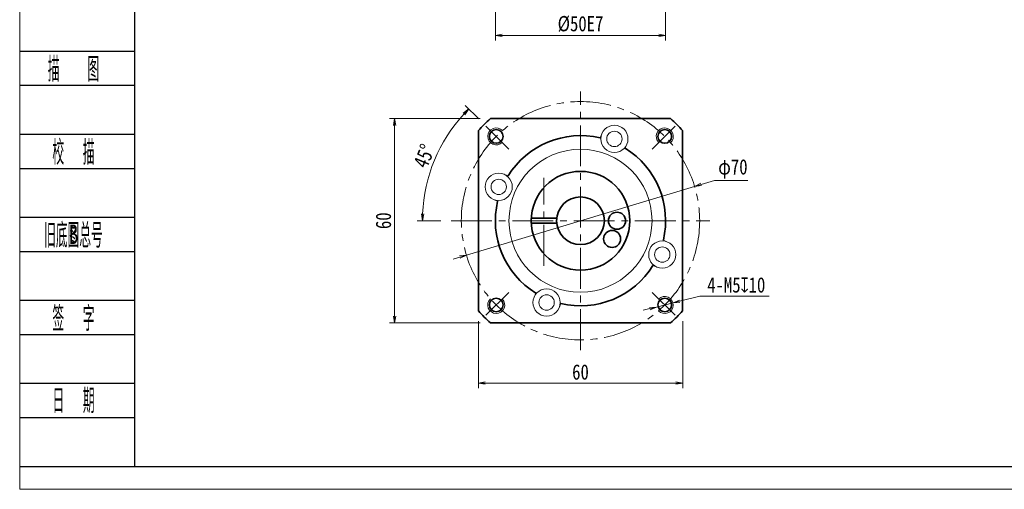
# Model space of a CAD drawing. Header units: millimetres. Extents: x -9 to 572, y -18 to 383.
# Tile 1 of 9: x -6 to 283, y -18 to 120. Entities that reach past the tile are written whole.
import ezdxf
from ezdxf.enums import TextEntityAlignment as Align

# ---------------------------------------------------------------- set-up
doc = ezdxf.new("R2010")
doc.units = ezdxf.units.MM
doc.linetypes.add('点画线', pattern=[18, 12, -2, 2, -2])
doc.layers.add('2细线层', color=4, linetype='Continuous')
doc.layers.add('6文字层', color=3, linetype='Continuous')
for name, color, linetype, lineweight in [('EB0_1', 7, 'Continuous', 35), ('中心线层', 1, '点画线', 18), ('图框_外框线', 7, 'Continuous', 18), ('尺寸线层', 3, 'Continuous', 18), ('粗实线层', 7, 'Continuous', 35), ('细实线层', 7, 'Continuous', 18)]:
    doc.layers.add(name, color=color, linetype=linetype, lineweight=lineweight)
doc.styles.add('PC_TEXTSTYLE', font='ISOCP.SHX', dxfattribs={"width": 0.707, "bigfont": 'GBCBIG.SHX'})
doc.styles.get("Standard").update_dxf_attribs({"font": 'SimSun.ttf'})
doc.styles.add('宋体', font='SimSun.ttf', dxfattribs={"width": 0.8})
doc.dimstyles.new('A水平标注$0', dxfattribs={"dimtxt": 3.5, "dimasz": 2, "dimexe": 1.5, "dimexo": 3, "dimgap": 1.1, "dimtad": 1, "dimtoh": 1, "dimdec": 4, "dimdsep": 46, "dimtxsty": '宋体', "dimblk": 'OPEN', "dimcen": 3, "dimclrd": 3, "dimclre": 3, "dimclrt": 6, "dimadec": 0, "dimazin": 0, "dimtm": 1e-09, "dimtfac": 1, "dimtdec": 4, "dimtix": 1, "dimtmove": 0, "dimatfit": 3, "dimldrblk": 'OPEN', "dimfxl": 0, "dimlwd": 13, "dimlwe": 13, "dimarcsym": 0})
doc.dimstyles.new('D直径标注φ25', dxfattribs={"dimtxt": 3.5, "dimasz": 2, "dimexe": 1, "dimexo": 3, "dimtad": 1, "dimtoh": 1, "dimdec": 1, "dimdsep": 46, "dimtxsty": '宋体', "dimblk": 'OPEN', "dimcen": 3, "dimclrd": 3, "dimclre": 3, "dimclrt": 130, "dimadec": 0, "dimazin": 0, "dimtm": 1e-09, "dimtfac": 1, "dimtdec": 1, "dimtmove": 0, "dimatfit": 0, "dimldrblk": 'OPEN', "dimfxl": 0, "dimlwd": 13, "dimlwe": 13, "dimarcsym": 0})
doc.dimstyles.new('螺孔(M8-7H)', dxfattribs={"dimtxt": 3.5, "dimasz": 2, "dimexe": 1.25, "dimexo": 3, "dimtad": 1, "dimtoh": 1, "dimdec": 4, "dimdsep": 46, "dimtxsty": '宋体', "dimblk": 'OPEN', "dimcen": 3, "dimclrd": 3, "dimclre": 3, "dimclrt": 2, "dimadec": 0, "dimazin": 0, "dimtm": 1e-09, "dimtfac": 1, "dimtdec": 4, "dimtmove": 0, "dimatfit": 3, "dimldrblk": 'OPEN', "dimfxl": 0, "dimlwd": 9, "dimlwe": 9, "dimarcsym": 0})

# ---------------------------------------------------------------- blocks, each defined once
blk = doc.blocks.new('_Open')
at = {"color": 0, "linetype": 'ByBlock', "lineweight": -2}
for p, q in [((-1, 0.17), (0, 0)), ((-1, -0.17), (0, 0)), ((0, 0), (-1, 0))]:
    blk.add_line(p, q, dxfattribs=at)
blk = doc.blocks.new('*D28')
at = {"layer": 'Defpoints', "color": 0, "transparency": 16777216}
for p in [(132.22, 91), (104.06, 31), (132.22, 31)]:
    blk.add_point(p, dxfattribs=at)
at = {"layer": '尺寸线层', "color": 3, "lineweight": 13, "transparency": 16777216}
for p, q in [((129.22, 91), (102.56, 91)), ((104.06, 89), (104.06, 33)), ((129.22, 31), (102.56, 31))]:
    blk.add_line(p, q, dxfattribs=at)
at = {"layer": '尺寸线层', "color": 3, "lineweight": 13, "transparency": 16777216, "xscale": 2, "yscale": 2, "zscale": 2}
for p, rotation in [((104.06, 91), 90), ((104.06, 31), 270)]:
    blk.add_blockref('_Open', p, dxfattribs=dict(at, rotation=rotation))
at = {"layer": '尺寸线层', "color": 6, "transparency": 16777216, "insert": (100.81, 61), "char_height": 4.5, "attachment_point": 5, "rotation": 90, "style": '宋体', "bg_fill": 3, "box_fill_scale": 1.1, "bg_fill_color": 256, "bg_fill_true_color": 13158600, "bg_fill_transparency": 0}
blk.add_mtext('60', dxfattribs=at)
blk = doc.blocks.new('*D29')
at = {"layer": 'Defpoints', "color": 0, "transparency": 16777216}
for p in [(130.9, 88.78), (118.48, 84.21), (137.64, 82.04), (120.68, 61), (196.68, 61)]:
    blk.add_point(p, dxfattribs=at)
at = {"layer": '尺寸线层', "color": 3, "lineweight": 13, "transparency": 16777216}
for p, q in [((128.78, 90.9), (124.79, 94.88)), ((117.68, 61), (110.76, 61))]:
    blk.add_line(p, q, dxfattribs=at)
blk.add_arc((158.68, 61), 46.42, 137.4688, 177.5312, dxfattribs=at)
at = {"layer": '尺寸线层', "color": 3, "lineweight": 13, "transparency": 16777216, "xscale": 2, "yscale": 2, "zscale": 2}
for p, rotation in [((125.85, 93.82), 46.23442076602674), ((112.26, 61), 268.7655792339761)]:
    blk.add_blockref('_Open', p, dxfattribs=dict(at, rotation=rotation))
at = {"layer": '尺寸线层', "color": 6, "transparency": 16777216, "insert": (112.79, 80.01), "char_height": 4.5, "attachment_point": 5, "rotation": 67.5, "style": '宋体', "bg_fill": 3, "box_fill_scale": 1.1, "bg_fill_color": 256, "bg_fill_true_color": 13158600, "bg_fill_transparency": 0}
blk.add_mtext('45°', dxfattribs=at)
blk = doc.blocks.new('*D30')
at = {"layer": 'Defpoints', "color": 0, "transparency": 16777216}
for p in [(192.19, 71.1), (125.16, 50.9)]:
    blk.add_point(p, dxfattribs=at)
at = {"layer": '尺寸线层', "color": 3, "lineweight": 13, "transparency": 16777216}
for p, q in [((194.1, 71.68), (198.03, 72.86)), ((198.03, 72.86), (207.82, 72.86)), ((125.16, 50.9), (192.19, 71.1)), ((123.25, 50.33), (121.33, 49.75))]:
    blk.add_line(p, q, dxfattribs=at)
at = {"layer": '尺寸线层', "color": 3, "lineweight": 13, "transparency": 16777216, "xscale": 2, "yscale": 2, "zscale": 2}
for p, rotation in [((192.19, 71.1), 196.7681111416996), ((125.16, 50.9), 16.7681111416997)]:
    blk.add_blockref('_Open', p, dxfattribs=dict(at, rotation=rotation))
at = {"layer": '尺寸线层', "color": 130, "transparency": 16777216, "insert": (203.43, 76.21), "char_height": 4.5, "attachment_point": 5, "style": '宋体', "bg_fill": 3, "box_fill_scale": 1.1, "bg_fill_color": 256, "bg_fill_true_color": 13158600, "bg_fill_transparency": 0}
blk.add_mtext('φ70', dxfattribs=at)
blk = doc.blocks.new('*D41')
at = {"layer": 'Defpoints', "color": 0, "transparency": 16777216}
for p in [(128.68, 34.54), (188.68, 34.54), (188.68, 13.29)]:
    blk.add_point(p, dxfattribs=at)
at = {"layer": '尺寸线层', "color": 3, "lineweight": 13, "transparency": 16777216}
for p, q in [((128.68, 31.54), (128.68, 11.79)), ((188.68, 31.54), (188.68, 11.79)), ((130.68, 13.29), (186.68, 13.29))]:
    blk.add_line(p, q, dxfattribs=at)
at = {"layer": '尺寸线层', "color": 3, "lineweight": 13, "transparency": 16777216, "xscale": 2, "yscale": 2, "zscale": 2, "rotation": 180}
blk.add_blockref('_Open', (128.68, 13.29), dxfattribs=at)
at = {"layer": '尺寸线层', "color": 3, "lineweight": 13, "transparency": 16777216, "xscale": 2, "yscale": 2, "zscale": 2}
blk.add_blockref('_Open', (188.68, 13.29), dxfattribs=at)
at = {"layer": '尺寸线层', "color": 6, "transparency": 16777216, "insert": (158.68, 16.54), "char_height": 4.5, "attachment_point": 5, "style": '宋体', "bg_fill": 3, "box_fill_scale": 1.1, "bg_fill_color": 256, "bg_fill_true_color": 13158600, "bg_fill_transparency": 0}
blk.add_mtext('60', dxfattribs=at)
blk = doc.blocks.new('*D42')
at = {"color": 3, "lineweight": 9, "transparency": 16777216}
for p, q in [((193.76, 38.81), (187.79, 37.33)), ((214.08, 38.81), (193.76, 38.81)), ((179.06, 35.17), (177.12, 34.69)), ((181, 35.65), (185.85, 36.85))]:
    blk.add_line(p, q, dxfattribs=at)
at = {"layer": 'Defpoints', "color": 0, "transparency": 16777216}
for p in [(181, 35.65), (185.85, 36.85)]:
    blk.add_point(p, dxfattribs=at)
at = {"color": 3, "lineweight": 9, "transparency": 16777216, "xscale": 2, "yscale": 2, "zscale": 2}
for p, rotation in [((185.85, 36.85), 193.9165912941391), ((181, 35.65), 13.91659129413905)]:
    blk.add_blockref('_Open', p, dxfattribs=dict(at, rotation=rotation))
at = {"color": 2, "transparency": 16777216, "insert": (204.42, 42.11), "char_height": 4.5, "attachment_point": 5, "style": '宋体', "bg_fill": 3, "box_fill_scale": 1.1, "bg_fill_color": 256, "bg_fill_true_color": 13158600, "bg_fill_transparency": 0}
blk.add_mtext('4-M5{\\famgdt|b0|i0|c0|p0;x}{10}', dxfattribs=at)
blk = doc.blocks.new('*D44')
at = {"layer": 'Defpoints', "color": 0, "transparency": 16777216}
for p in [(133.68, 135.66), (183.68, 135.66), (183.68, 115.43)]:
    blk.add_point(p, dxfattribs=at)
at = {"layer": '尺寸线层', "color": 3, "lineweight": 13, "transparency": 16777216}
for p, q in [((133.68, 132.66), (133.68, 113.93)), ((183.68, 132.66), (183.68, 113.93)), ((135.68, 115.43), (181.68, 115.43))]:
    blk.add_line(p, q, dxfattribs=at)
at = {"layer": '尺寸线层', "color": 3, "lineweight": 13, "transparency": 16777216, "xscale": 2, "yscale": 2, "zscale": 2, "rotation": 180}
blk.add_blockref('_Open', (133.68, 115.43), dxfattribs=at)
at = {"layer": '尺寸线层', "color": 3, "lineweight": 13, "transparency": 16777216, "xscale": 2, "yscale": 2, "zscale": 2}
blk.add_blockref('_Open', (183.68, 115.43), dxfattribs=at)
at = {"layer": '尺寸线层', "color": 6, "transparency": 16777216, "insert": (158.68, 118.79), "char_height": 4.5, "attachment_point": 5, "style": '宋体', "bg_fill": 3, "box_fill_scale": 1.1, "bg_fill_color": 257, "bg_fill_transparency": 0}
blk.add_mtext('%%C50E7', dxfattribs=at)

msp = doc.modelspace()

# ---------------------------------------------------------------- linework, layer by layer
at = {"layer": '2细线层'}
for p, q in [((-5.88138, 110.81342), (27.71018, 110.81342)), ((-5.88138, 100.76965), (27.71018, 100.76965)), ((-5.88138, 86.4214), (27.71018, 86.4214)), ((-5.88138, 76.37762), (27.71018, 76.37762)), ((-5.88138, 62.02937), (27.71018, 62.02937)), ((-5.88138, 51.9856), (27.71018, 51.9856)), ((-5.88138, 37.63735), (27.71018, 37.63735)), ((-5.88138, 27.59357), (27.71018, 27.59357)), ((-5.88138, 13.24532), (27.71018, 13.24532)), ((-5.88138, 3.20155), (27.71018, 3.20155)), ((-5.88138, -11.1467), (27.71018, -11.1467))]:
    msp.add_line(p, q, dxfattribs=at)
at = {"layer": 'EB0_1', "linetype": 'Continuous', "lineweight": 35}
for p, q in [((185.13324, 91.00112), (132.21821, 91.00112)), ((128.67572, 87.45864), (128.67572, 34.54361)), ((188.67572, 34.54361), (188.67572, 87.45864)), ((132.21821, 31.00112), (185.13324, 31.00112))]:
    msp.add_line(p, q, dxfattribs=at)
at = {"layer": 'EB0_1'}
for p, q in [((144.19513, 61.75112), (151.71602, 61.75112)), ((144.19513, 60.25112), (151.71602, 60.25112))]:
    msp.add_line(p, q, dxfattribs=at)
for centre, radius in [((158.67572, 61.00112), 14.5), ((158.67572, 61.00112), 7), ((169.39587, 61.00112), 2.5), ((167.95964, 55.64105), 2.5)]:
    msp.add_circle(centre, radius, dxfattribs=at)
for radius, start, end in [(40, 131.4096221, 138.5903779), (40, 41.4096221, 48.5903779), (25, 76.7068962, 148.2931038), (25, 346.7068962, 58.2931038), (25, 166.7068962, 238.2931038), (25, 256.7068962, 328.2931038), (40, 221.4096221, 228.5903779), (40, 311.4096221, 318.5903779)]:
    msp.add_arc((158.67572, 61.00112), radius, start, end, dxfattribs=at)
at = {"layer": '中心线层'}
for p, q in [((158.67572, 23.00112), (158.67572, 99.00112)), ((147.95558, 47.75112), (147.95558, 73.57112)), ((120.67572, 61.00112), (196.67572, 61.00112))]:
    msp.add_line(p, q, dxfattribs=at)
at = {"layer": '中心线层', "linetype": '点画线', "lineweight": 18}
for p, q in [((137.63584, 82.04101), (130.899, 88.77785)), ((179.71561, 82.04101), (186.45245, 88.77785)), ((137.63584, 39.96124), (130.899, 33.2244)), ((179.71561, 39.96124), (186.45245, 33.2244))]:
    msp.add_line(p, q, dxfattribs=at)
msp.add_circle((158.67572, 61.00112), 35, dxfattribs=at)
at = {"layer": '粗实线层'}
for centre in [(133.92699, 85.74986), (183.42446, 85.74986), (133.92699, 36.25239), (183.42446, 36.25239)]:
    msp.add_circle(centre, 2, dxfattribs=at)
at = {"layer": '粗实线层', "lineweight": 18}
for centre, start, end in [((133.92699, 85.74986), 42.9532869, 315), ((183.42446, 85.74986), 312.9532869, 225), ((133.92699, 36.25239), 132.9532869, 45), ((183.42446, 36.25239), 222.9532869, 135)]:
    msp.add_arc(centre, 2.5, start, end, dxfattribs=at)
at = {"layer": '细实线层'}
for p, q in [((164.92997, 86.55272), (164.42404, 85.33129)), ((172.32101, 83.49126), (171.81508, 82.26982)), ((136.18559, 74.64641), (137.40703, 74.14048)), ((133.12412, 67.25537), (134.34556, 66.74944)), ((184.22732, 54.74687), (183.00589, 55.25281)), ((181.16586, 47.35584), (179.94442, 47.86177)), ((145.03044, 38.51099), (145.53637, 39.73243)), ((152.42147, 35.44952), (152.92741, 36.67096))]:
    msp.add_line(p, q, dxfattribs=at)
for centre, radius in [((168.62549, 85.02199), 4), ((168.62549, 85.02199), 2.25), ((158.67572, 61.00112), 21), ((134.65486, 70.95089), 4), ((134.65486, 70.95089), 2.25), ((182.69659, 51.05135), 4), ((182.69659, 51.05135), 2.25), ((148.72595, 36.98026), 4), ((148.72595, 36.98026), 2.25)]:
    msp.add_circle(centre, radius, dxfattribs=at)

# ---------------------------------------------------------------- texts
at = {"layer": '6文字层', "color": 3, "style": 'PC_TEXTSTYLE'}
for s, width, p in [('描   图', 0.6667, (9.77487, 105.79153)), ('校  描', 0.667, (9.77487, 81.39951)), ('旧底图总号', 0.667, (9.77487, 57.00748)), ('签  字', 0.667, (9.77487, 32.61546)), ('日  期', 0.667, (9.78381, 8.36664))]:
    msp.add_text(s, height=7.174125, dxfattribs=dict(at, width=width)).set_placement(p, align=Align.MIDDLE)
at = {"layer": '6文字层', "width": 0.707}
msp.add_text('B', height=5.7393, dxfattribs=at).set_placement((9.77487, 57.00748), align=Align.MIDDLE)

# ---------------------------------------------------------------- next in the draw order: dimensions: what is measured, and where the dimension line sits
at = {"layer": '尺寸线层'}
dim = msp.add_linear_dim(base=(104.05749, 31.00112), p1=(132.21821, 91.00112), p2=(132.21821, 31.00112), angle=270, dimstyle='A水平标注$0', override={"dimtxt": 4.5, "dimgap": 1, "dimblk": 'Open', "dimtfill": 1, "dimtfillclr": 256}, dxfattribs=at)
dim.commit()
dim.dimension.update_dxf_attribs({"geometry": '*D28', "text_midpoint": (100.80749, 61.00112)})

# ---------------------------------------------------------------- next in the draw order: dimensions: what is measured, and where the dimension line sits
dim = msp.add_angular_dim_2l(base=(118.47595, 84.21048), line1=((137.63584, 82.04101), (130.899, 88.77785)), line2=((120.67572, 61.00112), (196.67572, 61.00112)), dimstyle='A水平标注$0', override={"dimtxt": 4.5, "dimgap": 1, "dimblk": 'Open', "dimtfill": 1, "dimtfillclr": 256}, dxfattribs=at)
dim.commit()
dim.dimension.update_dxf_attribs({"geometry": '*D29', "text_midpoint": (112.78782, 80.00851)})

# ---------------------------------------------------------------- next in the draw order: dimensions: what is measured, and where the dimension line sits
dim = msp.add_diameter_dim_2p(p1=(125.16392, 50.90366), p2=(192.18753, 71.09859), dimstyle='D直径标注φ25', override={"dimtxt": 4.5, "dimgap": 1, "dimpost": 'φ<>'}, dxfattribs=at)
dim.commit()
dim.dimension.update_dxf_attribs({"geometry": '*D30', "text_midpoint": (203.42572, 72.85938), "dimtype": 163})

# ---------------------------------------------------------------- next in the draw order: linework, layer by layer
at = {"layer": '图框_外框线', "color": 3}
msp.add_lwpolyline([(-6.01385, -17.89151), (560.54985, -17.89151), (560.54985, 382.74997), (-6.01385, 382.74997)], close=True, dxfattribs=at)
at = {"layer": '图框_外框线', "color": 3, "lineweight": 25}
msp.add_lwpolyline([(27.71018, -11.1467), (553.80505, -11.1467), (553.80505, 376.00517), (27.71018, 376.00517)], close=True, dxfattribs=at)

# ---------------------------------------------------------------- next in the draw order: dimensions: what is measured, and where the dimension line sits
at = {"layer": '尺寸线层'}
dim = msp.add_linear_dim(base=(183.67572, 115.42678), p1=(133.67572, 135.66489), p2=(183.67572, 135.66489), text='%%C<>E7', dimstyle='A水平标注$0', override={"dimtxt": 4.5, "dimgap": 1, "dimblk": 'Open', "dimtfill": 1, "dimtfillclr": 256}, dxfattribs=at)
dim.commit()
dim.dimension.update_dxf_attribs({"geometry": '*D44', "text_midpoint": (158.67572, 115.42678), "dimtype": 160})
dim = msp.add_linear_dim(base=(188.67572, 13.29204), p1=(128.67572, 34.54361), p2=(188.67572, 34.54361), dimstyle='A水平标注$0', override={"dimtxt": 4.5, "dimgap": 1, "dimblk": 'Open', "dimtfill": 1, "dimtfillclr": 256}, dxfattribs=at)
dim.commit()
dim.dimension.update_dxf_attribs({"geometry": '*D41', "text_midpoint": (158.67572, 16.54204)})

# ---------------------------------------------------------------- next in the draw order: dimensions: what is measured, and where the dimension line sits
dim = msp.add_diameter_dim_2p(p1=(180.99784, 35.65111), p2=(185.85108, 36.85366), text='4-M<>{\\famgdt|b0|i0|c0|p0;x}{10}', dimstyle='螺孔(M8-7H)', override={"dimtxt": 4.5, "dimgap": 1, "dimtad": 1, "dimtih": 0, "dimtoh": 1, "dimdec": 4, "dimlfac": 1, "dimpost": '<>', "dimcen": 0, "dimse1": 0, "dimse2": 0, "dimsd1": 0, "dimsd2": 0, "dimtix": 0, "dimtofl": 1, "dimatfit": 3, "dimtvp": 0.1})
dim.commit()
dim.dimension.update_dxf_attribs({"geometry": '*D42', "text_midpoint": (193.76003, 38.81336), "dimtype": 163})

doc.saveas('drawing.dxf')
